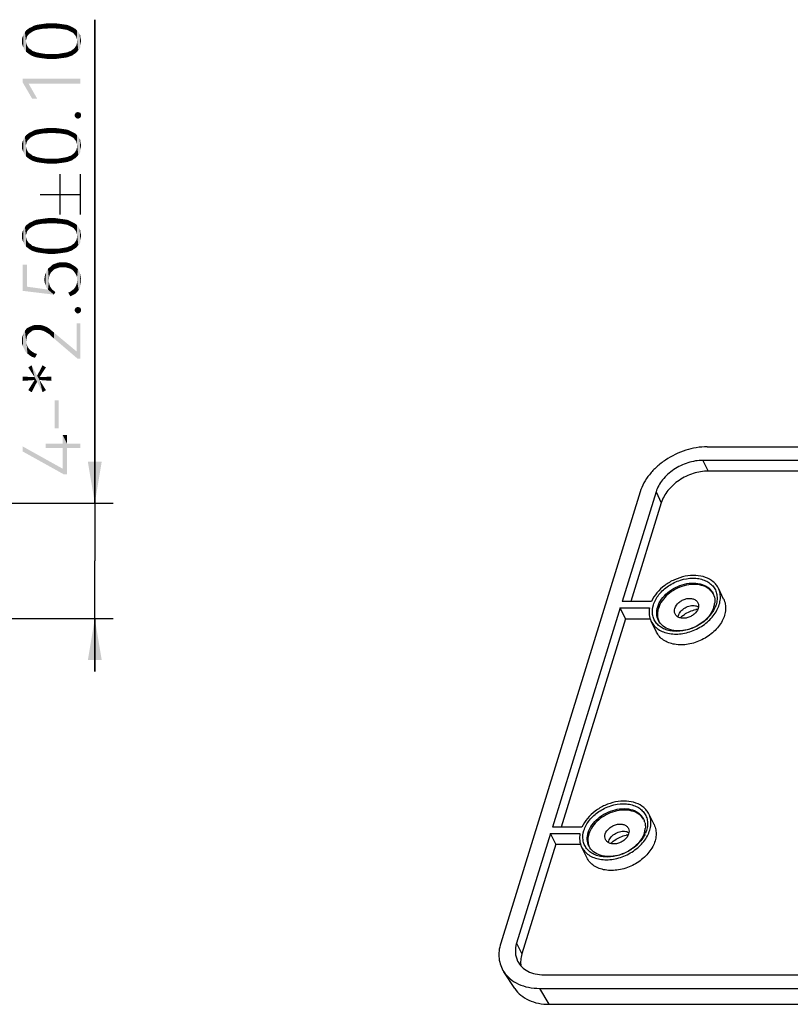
# Model space of a CAD drawing. Header units: millimetres. Extents: x 0 to 297, y 0 to 210.
# Tile 68 of 84: x 172 to 206, y 41 to 83. Entities that reach past the tile are written whole.
import ezdxf

# ---------------------------------------------------------------- set-up
doc = ezdxf.new("R2010")
doc.units = ezdxf.units.MM
doc.header["$LTSCALE"] = 16.335
doc.layers.get('0').update_dxf_attribs({"linetype": 'CONTINUOUS'})
doc.styles.get("Standard").update_dxf_attribs({"font": 'harmonyos_sans_sc_light.ttf'})
doc.dimstyles.new('DIMSTYLE_5', dxfattribs={"dimtxt": 2.5, "dimasz": 1.8, "dimexe": 0.8, "dimexo": 0, "dimtad": 1, "dimlfac": 0.5, "dimzin": 0, "dimdsep": 46, "dimtxsty": 'STANDARD', "dimblk": '_FILLED', "dimblk1": '_FILLED', "dimblk2": '_FILLED', "dimcen": 0.09, "dimclrt": 7, "dimazin": 0, "dimtol": 1, "dimtp": 0.1, "dimtm": 0.1, "dimtfac": 1, "dimtofl": 0, "dimtmove": 0, "dimatfit": 3, "dimldrblk": '_FILLED', "dimfxl": 1, "dimtolj": 1, "dimtzin": 0, "dimarcsym": 0})

# ---------------------------------------------------------------- blocks, each defined once
blk = doc.blocks.new('_FILLED')
at = {"color": 0, "linetype": 'BYBLOCK'}
blk.add_solid([(0, 0), (-1, 0.167), (-1, -0.167)], dxfattribs=at)
blk = doc.blocks.new('*D8')
at = {"color": 7, "linetype": 'CONTINUOUS'}
for p, q in [((175.494, 62.441), (175.494, 83.425)), ((175.494, 83.425), (175.494, 59.941)), ((165.655, 62.441), (176.294, 62.441)), ((175.494, 55.141), (175.494, 59.941)), ((157.5, 57.441), (176.294, 57.441)), ((175.494, 57.441), (175.494, 55.141))]:
    blk.add_line(p, q, dxfattribs=at)
at = {"color": 7, "linetype": 'CONTINUOUS', "xscale": 1.8, "yscale": 1.8, "zscale": 1.8}
for p, rotation in [((175.494, 62.441), 270), ((175.494, 57.441), 90)]:
    blk.add_blockref('_FILLED', p, dxfattribs=dict(at, rotation=rotation))

msp = doc.modelspace()

# ---------------------------------------------------------------- linework, layer by layer
at = {"color": 7, "linetype": 'CONTINUOUS'}
for p, q in [((173.994, 74.969), (173.994, 76.719)), ((174.869, 74.969), (174.869, 76.719)), ((173.119, 75.844), (174.869, 75.844)), ((202.068, 64.89), (209.114, 64.89)), ((201.886, 64.302), (202.115, 63.836)), ((208.564, 64.302), (201.886, 64.302)), ((208.42, 63.836), (202.115, 63.836)), ((199.16, 62.931), (193.108, 43.348)), ((199.851, 62.931), (198.38, 58.173)), ((199.851, 62.931), (200.079, 62.465)), ((200.079, 62.465), (198.753, 58.173)), ((202.784, 58.285), (202.555, 58.751)), ((199.651, 58.173), (198.38, 58.173)), ((198.295, 57.898), (195.354, 48.381)), ((198.524, 57.432), (198.295, 57.898)), ((198.295, 57.898), (199.566, 57.898)), ((198.524, 57.432), (195.727, 48.381)), ((198.524, 57.432), (199.594, 57.432)), ((199.866, 56.853), (199.637, 57.32)), ((199.767, 48.494), (199.538, 48.96)), ((196.634, 48.381), (195.354, 48.381)), ((195.269, 48.107), (193.799, 43.348)), ((195.498, 47.641), (195.269, 48.107)), ((195.269, 48.107), (196.549, 48.107)), ((195.498, 47.641), (194.028, 42.882)), ((195.498, 47.641), (196.577, 47.641)), ((196.85, 47.062), (196.621, 47.528)), ((193.799, 43.348), (194.028, 42.882)), ((193.725, 41.381), (193.248, 42.104)), ((194.987, 41.977), (229.988, 41.977)), ((195.214, 40.698), (194.806, 41.39)), ((194.806, 41.39), (229.806, 41.39)), ((195.214, 40.698), (230.214, 40.698))]:
    msp.add_line(p, q, dxfattribs=at)
for centre, radius, start, end in [((201.704, 58.218), 0.699, 13.4301, 26.0955), ((201.508, 58.214), 0.896, 348.3293, 354.1353), ((201.794, 56.682), 1.166, 96.3744, 101.0156), ((201.439, 58.228), 0.967, 342.7963, 348.3315), ((201.227, 58.427), 1.289, 333.3853, 336.8459), ((200.608, 57.603), 0.696, 196.5596, 203.0769), ((200.573, 57.663), 0.692, 206.1516, 207.2205), ((201.73, 56.666), 1.151, 133.1626, 135.9048), ((198.687, 48.427), 0.699, 13.4301, 26.0955), ((198.491, 48.422), 0.896, 348.3293, 354.1353), ((198.777, 46.89), 1.166, 96.3744, 101.0156), ((198.422, 48.437), 0.967, 342.7963, 348.3315), ((198.211, 48.635), 1.289, 333.3853, 336.8459), ((197.591, 47.811), 0.696, 196.5596, 203.0769), ((197.557, 47.872), 0.692, 206.1516, 207.2205), ((198.713, 46.875), 1.151, 133.1626, 135.9048)]:
    msp.add_arc(centre, radius, start, end, dxfattribs=at)
for points, knots in [([(202.068, 64.89), (201.755, 64.89), (201.114, 64.78), (200.386, 64.427), (199.88, 64.032), (199.468, 63.596), (199.244, 63.203), (199.16, 62.931)], [0, 0, 0, 0, 0.253002, 0.515778, 0.645256, 0.770278, 1, 1, 1, 1]), ([(201.886, 64.302), (201.667, 64.302), (201.218, 64.225), (200.611, 63.931), (200.123, 63.495), (199.909, 63.121), (199.851, 62.931)], [0, 0, 0, 0, 0.253196, 0.516158, 0.770102, 1, 1, 1, 1]), ([(202.115, 63.836), (201.896, 63.836), (201.447, 63.759), (200.84, 63.465), (200.351, 63.029), (200.138, 62.655), (200.079, 62.465)], [0, 0, 0, 0, 0.253197, 0.516158, 0.770101, 1, 1, 1, 1]), ([(202.555, 58.751), (202.529, 58.805), (202.464, 58.908), (202.289, 59.088), (201.991, 59.251), (201.566, 59.326), (201.104, 59.287), (200.642, 59.136), (200.097, 58.819), (199.771, 58.449), (199.651, 58.173)], [0, 0, 0, 0, 0.050737, 0.102522, 0.212103, 0.33313, 0.464919, 0.603451, 0.742957, 1, 1, 1, 1]), ([(199.738, 58.036), (199.787, 58.196), (199.967, 58.511), (200.379, 58.878), (200.891, 59.126), (201.355, 59.206), (201.708, 59.177), (201.944, 59.113), (202.15, 59.006), (202.315, 58.861), (202.433, 58.682), (202.498, 58.477), (202.507, 58.256), (202.477, 58.109), (202.455, 58.036)], [0, 0, 0, 0, 0.125742, 0.26463, 0.408457, 0.546933, 0.611694, 0.672568, 0.729644, 0.783661, 0.835992, 0.888392, 0.942637, 1, 1, 1, 1]), ([(199.922, 57.942), (199.996, 58.182), (200.248, 58.512), (200.691, 58.803), (201.08, 58.949), (201.475, 58.997), (201.843, 58.944), (202.102, 58.811), (202.253, 58.659), (202.309, 58.572), (202.332, 58.526)], [0, 0, 0, 0, 0.251187, 0.390435, 0.53009, 0.663671, 0.786384, 0.897008, 0.949075, 1, 1, 1, 1]), ([(199.637, 57.32), (199.671, 57.251), (199.76, 57.119), (199.945, 56.961), (200.172, 56.845), (200.531, 56.75), (201.035, 56.762), (201.626, 56.957), (202.141, 57.304), (202.459, 57.696), (202.603, 58.038), (202.651, 58.289), (202.639, 58.532), (202.589, 58.682), (202.555, 58.751)], [0, 0, 0, 0, 0.052363, 0.106484, 0.163704, 0.22474, 0.357496, 0.499999, 0.642504, 0.775258, 0.836296, 0.893517, 0.947636, 1, 1, 1, 1]), ([(202.329, 58.524), (202.276, 58.609), (202.124, 58.764), (201.815, 58.897), (201.452, 58.934), (201.066, 58.874), (200.69, 58.723), (200.265, 58.435), (200.024, 58.112), (199.952, 57.88)], [0, 0, 0, 0, 0.103026, 0.215165, 0.339121, 0.473103, 0.612301, 0.750556, 1, 1, 1, 1]), ([(202.784, 58.285), (202.818, 58.216), (202.867, 58.065), (202.88, 57.823), (202.832, 57.572), (202.688, 57.23), (202.37, 56.838), (201.854, 56.491), (201.264, 56.296), (200.76, 56.284), (200.401, 56.379), (200.173, 56.494), (199.989, 56.653), (199.9, 56.784), (199.866, 56.853)], [0, 0, 0, 0, 0.052364, 0.106483, 0.163704, 0.224742, 0.357496, 0.500001, 0.642504, 0.77526, 0.836296, 0.893516, 0.947637, 1, 1, 1, 1]), ([(200.666, 57.88), (200.697, 57.979), (200.801, 58.117), (200.985, 58.237), (201.147, 58.298), (201.311, 58.318), (201.463, 58.296), (201.59, 58.231), (201.648, 58.16), (201.666, 58.122)], [0, 0, 0, 0, 0.25134, 0.39067, 0.530409, 0.664069, 0.786857, 0.897548, 1, 1, 1, 1]), ([(201.666, 58.122), (201.684, 58.087), (201.704, 58.004), (201.692, 57.921), (201.679, 57.88)], [0, 0, 0, 0, 0.482644, 1, 1, 1, 1]), ([(202.384, 58.381), (202.389, 58.36), (202.405, 58.275), (202.406, 58.187), (202.4, 58.122)], [0, 0, 0, 0, 0.244915, 1, 1, 1, 1]), ([(199.566, 57.898), (199.548, 57.799), (199.539, 57.599), (199.595, 57.406), (199.637, 57.32)], [0, 0, 0, 0, 0.512289, 1, 1, 1, 1]), ([(202.38, 57.849), (202.305, 57.701), (202.092, 57.42), (201.662, 57.104), (201.16, 56.907), (200.722, 56.864), (200.396, 56.913), (200.181, 56.988), (199.997, 57.1), (199.85, 57.246), (199.747, 57.42), (199.673, 57.686), (199.696, 57.901), (199.738, 58.036)], [0, 0, 0, 0, 0.131422, 0.272994, 0.416249, 0.552089, 0.615309, 0.674806, 0.730851, 0.784279, 0.836433, 0.888918, 1, 1, 1, 1]), ([(199.953, 57.359), (199.91, 57.445), (199.861, 57.643), (199.891, 57.844), (199.922, 57.942)], [0, 0, 0, 0, 0.482563, 1, 1, 1, 1]), ([(199.952, 57.88), (199.928, 57.801), (199.899, 57.641), (199.919, 57.479), (199.941, 57.404)], [0, 0, 0, 0, 0.515785, 1, 1, 1, 1]), ([(202.362, 57.942), (202.289, 57.704), (202.039, 57.375), (201.599, 57.085), (201.213, 56.938), (200.819, 56.887), (200.452, 56.938), (200.147, 57.089), (200.005, 57.257), (199.958, 57.347)], [0, 0, 0, 0, 0.250985, 0.390118, 0.529763, 0.663493, 0.786506, 0.897462, 1, 1, 1, 1]), ([(200.679, 57.638), (200.661, 57.674), (200.641, 57.756), (200.653, 57.839), (200.666, 57.88)], [0, 0, 0, 0, 0.482644, 1, 1, 1, 1]), ([(201.679, 57.88), (201.648, 57.781), (201.544, 57.643), (201.36, 57.523), (201.198, 57.462), (201.034, 57.442), (200.882, 57.464), (200.755, 57.529), (200.697, 57.6), (200.679, 57.638)], [0, 0, 0, 0, 0.25134, 0.39067, 0.530409, 0.664069, 0.786857, 0.897548, 1, 1, 1, 1]), ([(200.819, 57.569), (200.84, 57.638), (200.921, 57.77), (201.105, 57.916), (201.328, 58), (201.488, 58.005), (201.561, 57.991)], [0, 0, 0, 0, 0.233269, 0.492072, 0.755469, 1, 1, 1, 1]), ([(200.943, 57.506), (200.985, 57.546), (201.17, 57.695), (201.396, 57.792), (201.571, 57.826)], [0, 0, 0, 0, 0.248322, 1, 1, 1, 1]), ([(201.561, 57.991), (201.573, 57.988), (201.619, 57.978), (201.663, 57.96), (201.692, 57.943)], [0, 0, 0, 0, 0.260137, 1, 1, 1, 1]), ([(202.455, 58.036), (202.452, 58.026), (202.439, 57.987), (202.425, 57.948), (202.412, 57.92)], [0, 0, 0, 0, 0.246674, 1, 1, 1, 1]), ([(199.538, 48.96), (199.512, 49.013), (199.447, 49.116), (199.273, 49.296), (198.975, 49.459), (198.55, 49.535), (198.087, 49.495), (197.625, 49.345), (197.081, 49.027), (196.755, 48.658), (196.634, 48.381)], [0, 0, 0, 0, 0.050737, 0.102522, 0.212103, 0.33313, 0.464919, 0.603451, 0.742957, 1, 1, 1, 1]), ([(196.721, 48.244), (196.771, 48.404), (196.95, 48.719), (197.362, 49.087), (197.874, 49.335), (198.338, 49.414), (198.691, 49.386), (198.928, 49.321), (199.133, 49.214), (199.298, 49.069), (199.416, 48.89), (199.481, 48.685), (199.49, 48.464), (199.461, 48.317), (199.438, 48.244)], [0, 0, 0, 0, 0.125742, 0.26463, 0.408457, 0.546933, 0.611694, 0.672568, 0.729644, 0.783661, 0.835992, 0.888392, 0.942637, 1, 1, 1, 1]), ([(196.905, 48.151), (196.979, 48.39), (197.231, 48.721), (197.674, 49.011), (198.063, 49.157), (198.459, 49.206), (198.826, 49.153), (199.085, 49.019), (199.237, 48.867), (199.292, 48.78), (199.315, 48.734)], [0, 0, 0, 0, 0.251187, 0.390435, 0.53009, 0.663671, 0.786384, 0.897008, 0.949075, 1, 1, 1, 1]), ([(196.621, 47.528), (196.655, 47.459), (196.744, 47.327), (196.928, 47.169), (197.156, 47.053), (197.514, 46.958), (198.019, 46.97), (198.609, 47.165), (199.124, 47.513), (199.442, 47.904), (199.587, 48.246), (199.635, 48.497), (199.622, 48.74), (199.572, 48.891), (199.538, 48.96)], [0, 0, 0, 0, 0.052363, 0.106484, 0.163704, 0.22474, 0.357496, 0.499999, 0.642504, 0.775258, 0.836296, 0.893517, 0.947636, 1, 1, 1, 1]), ([(199.312, 48.732), (199.259, 48.818), (199.107, 48.972), (198.798, 49.105), (198.435, 49.142), (198.049, 49.082), (197.674, 48.932), (197.248, 48.643), (197.007, 48.321), (196.935, 48.089)], [0, 0, 0, 0, 0.103026, 0.215165, 0.339121, 0.473103, 0.612301, 0.750556, 1, 1, 1, 1]), ([(199.767, 48.494), (199.801, 48.425), (199.851, 48.274), (199.863, 48.031), (199.815, 47.78), (199.671, 47.438), (199.353, 47.047), (198.838, 46.699), (198.247, 46.504), (197.743, 46.492), (197.384, 46.587), (197.157, 46.703), (196.972, 46.861), (196.883, 46.993), (196.85, 47.062)], [0, 0, 0, 0, 0.052364, 0.106483, 0.163704, 0.224742, 0.357496, 0.500001, 0.642504, 0.77526, 0.836296, 0.893516, 0.947637, 1, 1, 1, 1]), ([(197.649, 48.089), (197.68, 48.188), (197.785, 48.325), (197.969, 48.446), (198.13, 48.506), (198.294, 48.527), (198.447, 48.504), (198.573, 48.44), (198.631, 48.369), (198.65, 48.331)], [0, 0, 0, 0, 0.25134, 0.39067, 0.530409, 0.664069, 0.786857, 0.897548, 1, 1, 1, 1]), ([(198.65, 48.331), (198.667, 48.295), (198.688, 48.213), (198.675, 48.129), (198.662, 48.089)], [0, 0, 0, 0, 0.482644, 1, 1, 1, 1]), ([(199.367, 48.589), (199.372, 48.569), (199.388, 48.484), (199.39, 48.396), (199.383, 48.331)], [0, 0, 0, 0, 0.244915, 1, 1, 1, 1]), ([(196.549, 48.107), (196.531, 48.008), (196.522, 47.807), (196.578, 47.614), (196.621, 47.528)], [0, 0, 0, 0, 0.512289, 1, 1, 1, 1]), ([(199.363, 48.058), (199.288, 47.909), (199.075, 47.628), (198.645, 47.312), (198.144, 47.116), (197.705, 47.072), (197.38, 47.121), (197.164, 47.196), (196.98, 47.308), (196.833, 47.454), (196.73, 47.629), (196.656, 47.894), (196.679, 48.11), (196.721, 48.244)], [0, 0, 0, 0, 0.131422, 0.272994, 0.416249, 0.552089, 0.615309, 0.674806, 0.730851, 0.784279, 0.836433, 0.888918, 1, 1, 1, 1]), ([(196.936, 47.567), (196.894, 47.653), (196.844, 47.852), (196.875, 48.053), (196.905, 48.151)], [0, 0, 0, 0, 0.482563, 1, 1, 1, 1]), ([(196.935, 48.089), (196.911, 48.009), (196.882, 47.849), (196.902, 47.687), (196.924, 47.613)], [0, 0, 0, 0, 0.515785, 1, 1, 1, 1]), ([(199.346, 48.151), (199.272, 47.913), (199.022, 47.584), (198.583, 47.293), (198.196, 47.147), (197.802, 47.096), (197.436, 47.146), (197.13, 47.297), (196.988, 47.465), (196.942, 47.555)], [0, 0, 0, 0, 0.250985, 0.390118, 0.529763, 0.663493, 0.786506, 0.897462, 1, 1, 1, 1]), ([(197.662, 47.846), (197.645, 47.882), (197.624, 47.964), (197.637, 48.048), (197.649, 48.089)], [0, 0, 0, 0, 0.482644, 1, 1, 1, 1]), ([(198.662, 48.089), (198.632, 47.989), (198.527, 47.852), (198.343, 47.731), (198.182, 47.671), (198.017, 47.651), (197.865, 47.673), (197.739, 47.737), (197.681, 47.808), (197.662, 47.846)], [0, 0, 0, 0, 0.25134, 0.39067, 0.530409, 0.664069, 0.786857, 0.897548, 1, 1, 1, 1]), ([(197.802, 47.778), (197.823, 47.846), (197.904, 47.979), (198.088, 48.124), (198.311, 48.208), (198.471, 48.213), (198.544, 48.199)], [0, 0, 0, 0, 0.233269, 0.492072, 0.755469, 1, 1, 1, 1]), ([(197.926, 47.714), (197.969, 47.755), (198.153, 47.903), (198.379, 48.001), (198.554, 48.035)], [0, 0, 0, 0, 0.248322, 1, 1, 1, 1]), ([(198.544, 48.199), (198.556, 48.197), (198.602, 48.186), (198.646, 48.169), (198.676, 48.152)], [0, 0, 0, 0, 0.260137, 1, 1, 1, 1]), ([(199.438, 48.244), (199.435, 48.234), (199.423, 48.195), (199.408, 48.157), (199.396, 48.128)], [0, 0, 0, 0, 0.246674, 1, 1, 1, 1]), ([(193.108, 43.348), (193.074, 43.239), (193.028, 43.02), (193.026, 42.69), (193.097, 42.378), (193.191, 42.19), (193.248, 42.104)], [0, 0, 0, 0, 0.265117, 0.517013, 0.760022, 1, 1, 1, 1]), ([(193.799, 43.348), (193.759, 43.219), (193.719, 42.953), (193.784, 42.691), (193.84, 42.577)], [0, 0, 0, 0, 0.51743, 1, 1, 1, 1]), ([(194.028, 42.882), (194.001, 42.796), (193.966, 42.622), (193.973, 42.445), (193.988, 42.361)], [0, 0, 0, 0, 0.513951, 1, 1, 1, 1]), ([(193.84, 42.577), (193.885, 42.485), (194.012, 42.31), (194.283, 42.118), (194.617, 42.001), (194.861, 41.977), (194.987, 41.977)], [0, 0, 0, 0, 0.226856, 0.465051, 0.722044, 1, 1, 1, 1]), ([(193.248, 42.104), (193.322, 41.991), (193.512, 41.783), (193.883, 41.556), (194.324, 41.418), (194.642, 41.39), (194.806, 41.39)], [0, 0, 0, 0, 0.227087, 0.466713, 0.723975, 1, 1, 1, 1]), ([(193.725, 41.381), (193.795, 41.273), (193.977, 41.074), (194.331, 40.857), (194.753, 40.725), (195.057, 40.698), (195.214, 40.698)], [0, 0, 0, 0, 0.227087, 0.466713, 0.723984, 1, 1, 1, 1])]:
    msp.add_open_spline(points, degree=3, knots=knots, dxfattribs=at)
for points in [[(200.805, 57.506), (200.807, 57.528), (200.812, 57.549), (200.819, 57.569)], [(197.788, 47.715), (197.791, 47.736), (197.795, 47.757), (197.802, 47.778)]]:
    msp.add_open_spline(points, degree=3, dxfattribs=at)
for points in [[(172.515, 82.558), (172.461, 82.886), (172.515, 82.959)], [(172.588, 82.74), (172.515, 82.959), (172.588, 83.014)], [(172.515, 82.959), (172.534, 82.613), (172.515, 82.558)], [(172.552, 82.686), (172.534, 82.613), (172.515, 82.959)], [(172.588, 82.74), (172.552, 82.686), (172.515, 82.959)], [(172.625, 82.777), (172.588, 83.014), (172.661, 83.069)], [(172.588, 83.014), (172.625, 82.777), (172.588, 82.74)], [(172.661, 83.069), (172.68, 82.832), (172.625, 82.777)], [(172.734, 82.868), (172.661, 83.069), (172.753, 83.105)], [(172.734, 82.868), (172.68, 82.832), (172.661, 83.069)], [(172.753, 83.105), (172.789, 82.905), (172.734, 82.868)], [(172.789, 82.905), (172.753, 83.105), (172.844, 83.16)], [(172.844, 83.16), (172.862, 82.941), (172.789, 82.905)], [(172.953, 82.978), (172.844, 83.16), (172.953, 83.197)], [(172.953, 82.978), (172.862, 82.941), (172.844, 83.16)], [(173.045, 82.996), (172.953, 83.197), (173.063, 83.215)], [(172.953, 83.197), (173.045, 82.996), (172.953, 82.978)], [(173.063, 83.215), (173.136, 83.014), (173.045, 82.996)], [(173.136, 83.014), (173.063, 83.215), (173.191, 83.233)], [(173.191, 83.233), (173.245, 83.032), (173.136, 83.014)], [(173.245, 83.032), (173.191, 83.233), (173.318, 83.251)], [(173.318, 83.251), (173.373, 83.032), (173.245, 83.032)], [(173.373, 83.032), (173.318, 83.251), (173.464, 83.27)], [(173.464, 83.27), (173.501, 83.051), (173.373, 83.032)], [(173.629, 83.051), (173.501, 83.051), (173.464, 83.27)], [(173.629, 83.051), (173.464, 83.27), (173.629, 83.27)], [(173.629, 83.27), (173.756, 83.051), (173.629, 83.051)], [(173.756, 83.051), (173.629, 83.27), (173.775, 83.27)], [(173.775, 83.27), (173.884, 83.032), (173.756, 83.051)], [(173.884, 83.032), (173.775, 83.27), (173.921, 83.251)], [(173.921, 83.251), (173.994, 83.032), (173.884, 83.032)], [(173.994, 83.032), (173.921, 83.251), (174.048, 83.233)], [(174.048, 83.233), (174.103, 83.014), (173.994, 83.032)], [(174.103, 83.014), (174.048, 83.233), (174.176, 83.215)], [(174.176, 83.215), (174.212, 82.996), (174.103, 83.014)], [(174.304, 82.978), (174.212, 82.996), (174.176, 83.215)], [(174.304, 82.978), (174.176, 83.215), (174.304, 83.197)], [(174.304, 83.197), (174.377, 82.941), (174.304, 82.978)], [(174.377, 82.941), (174.304, 83.197), (174.395, 83.16)], [(174.395, 83.16), (174.45, 82.905), (174.377, 82.941)], [(174.45, 82.905), (174.395, 83.16), (174.504, 83.105)], [(174.504, 83.105), (174.523, 82.868), (174.45, 82.905)], [(174.577, 82.832), (174.523, 82.868), (174.504, 83.105)], [(174.577, 82.832), (174.504, 83.105), (174.577, 83.069)], [(174.577, 83.069), (174.614, 82.777), (174.577, 82.832)], [(174.65, 82.74), (174.614, 82.777), (174.577, 83.069)], [(174.65, 82.74), (174.577, 83.069), (174.669, 83.014)], [(174.669, 83.014), (174.687, 82.686), (174.65, 82.74)], [(174.705, 82.613), (174.687, 82.686), (174.669, 83.014)], [(174.723, 82.558), (174.705, 82.613), (174.669, 83.014)], [(174.723, 82.558), (174.669, 83.014), (174.723, 82.959)], [(174.723, 82.558), (174.723, 82.959), (174.778, 82.102)], [(174.778, 82.102), (174.723, 82.959), (174.778, 82.886)], [(172.351, 82.321), (172.333, 82.576), (172.351, 82.667)], [(172.333, 82.485), (172.333, 82.576), (172.351, 82.321)], [(172.333, 82.485), (172.351, 82.321), (172.333, 82.394)], [(172.388, 82.229), (172.351, 82.667), (172.388, 82.74)], [(172.351, 82.667), (172.388, 82.229), (172.351, 82.321)], [(172.388, 82.74), (172.406, 82.813), (172.424, 82.156)], [(172.388, 82.74), (172.424, 82.156), (172.388, 82.229)], [(172.461, 82.102), (172.406, 82.813), (172.461, 82.886)], [(172.461, 82.102), (172.424, 82.156), (172.406, 82.813)], [(172.461, 82.886), (172.515, 82.029), (172.461, 82.102)], [(172.515, 82.43), (172.515, 82.029), (172.461, 82.886)], [(172.515, 82.485), (172.515, 82.43), (172.461, 82.886)], [(172.515, 82.558), (172.515, 82.485), (172.461, 82.886)], [(174.723, 82.485), (174.723, 82.558), (174.778, 82.102)], [(174.723, 82.43), (174.723, 82.485), (174.778, 82.102)], [(174.778, 82.886), (174.833, 82.156), (174.778, 82.102)], [(174.833, 82.156), (174.778, 82.886), (174.833, 82.813)], [(174.833, 82.813), (174.869, 82.229), (174.833, 82.156)], [(174.869, 82.321), (174.869, 82.229), (174.833, 82.813)], [(174.869, 82.667), (174.869, 82.321), (174.833, 82.813)], [(174.869, 82.667), (174.833, 82.813), (174.869, 82.74)], [(174.869, 82.667), (174.888, 82.394), (174.869, 82.321)], [(174.888, 82.485), (174.888, 82.394), (174.869, 82.667)], [(174.888, 82.485), (174.869, 82.667), (174.888, 82.576)], [(172.515, 82.43), (172.534, 82.357), (172.588, 81.974)], [(172.515, 82.43), (172.588, 81.974), (172.515, 82.029)], [(172.534, 82.357), (172.552, 82.302), (172.588, 81.974)], [(172.588, 81.974), (172.552, 82.302), (172.588, 82.248)], [(172.588, 82.248), (172.625, 82.193), (172.661, 81.919)], [(172.588, 82.248), (172.661, 81.919), (172.588, 81.974)], [(172.661, 81.919), (172.625, 82.193), (172.68, 82.156)], [(172.68, 82.156), (172.753, 81.864), (172.661, 81.919)], [(172.68, 82.156), (172.734, 82.12), (172.753, 81.864)], [(172.753, 81.864), (172.734, 82.12), (172.789, 82.065)], [(172.789, 82.065), (172.844, 81.828), (172.753, 81.864)], [(172.844, 81.828), (172.789, 82.065), (172.862, 82.047)], [(172.862, 82.047), (172.953, 81.791), (172.844, 81.828)], [(172.953, 81.791), (172.862, 82.047), (172.953, 82.01)], [(174.304, 82.01), (174.377, 82.047), (174.395, 81.828)], [(174.395, 81.828), (174.377, 82.047), (174.45, 82.065)], [(174.45, 82.065), (174.504, 81.864), (174.395, 81.828)], [(174.504, 81.864), (174.45, 82.065), (174.523, 82.12)], [(174.523, 82.12), (174.577, 81.919), (174.504, 81.864)], [(174.577, 81.919), (174.523, 82.12), (174.577, 82.156)], [(174.577, 82.156), (174.614, 82.193), (174.669, 81.974)], [(174.577, 82.156), (174.669, 81.974), (174.577, 81.919)], [(174.614, 82.193), (174.65, 82.248), (174.669, 81.974)], [(174.669, 81.974), (174.65, 82.248), (174.687, 82.302)], [(174.687, 82.302), (174.723, 82.029), (174.669, 81.974)], [(174.687, 82.302), (174.705, 82.357), (174.723, 82.029)], [(174.723, 82.029), (174.705, 82.357), (174.723, 82.43)], [(174.723, 82.43), (174.778, 82.102), (174.723, 82.029)], [(172.953, 82.01), (173.045, 81.992), (173.063, 81.773)], [(172.953, 82.01), (173.063, 81.773), (172.953, 81.791)], [(173.063, 81.773), (173.045, 81.992), (173.136, 81.974)], [(173.136, 81.974), (173.191, 81.755), (173.063, 81.773)], [(173.191, 81.755), (173.136, 81.974), (173.245, 81.956)], [(173.245, 81.956), (173.337, 81.737), (173.191, 81.755)], [(173.337, 81.737), (173.245, 81.956), (173.373, 81.937)], [(173.373, 81.937), (173.464, 81.718), (173.337, 81.737)], [(173.464, 81.718), (173.373, 81.937), (173.501, 81.937)], [(173.501, 81.937), (173.629, 81.718), (173.464, 81.718)], [(173.629, 81.718), (173.501, 81.937), (173.629, 81.937)], [(173.629, 81.937), (173.756, 81.937), (173.775, 81.718)], [(173.629, 81.937), (173.775, 81.718), (173.629, 81.718)], [(173.775, 81.718), (173.756, 81.937), (173.884, 81.937)], [(173.884, 81.937), (173.921, 81.737), (173.775, 81.718)], [(173.921, 81.737), (173.884, 81.937), (173.994, 81.956)], [(173.994, 81.956), (174.048, 81.755), (173.921, 81.737)], [(174.048, 81.755), (173.994, 81.956), (174.103, 81.974)], [(174.103, 81.974), (174.176, 81.773), (174.048, 81.755)], [(174.176, 81.773), (174.103, 81.974), (174.212, 81.992)], [(174.212, 81.992), (174.304, 81.791), (174.176, 81.773)], [(174.304, 81.791), (174.212, 81.992), (174.304, 82.01)], [(174.304, 82.01), (174.395, 81.828), (174.304, 81.791)], [(172.369, 80.861), (172.625, 80.642), (172.771, 80.003)], [(172.369, 80.861), (172.771, 80.003), (172.369, 80.697)], [(174.869, 80.642), (172.625, 80.642), (172.369, 80.861)], [(174.869, 80.642), (172.369, 80.861), (174.869, 80.861)], [(172.771, 80.003), (172.625, 80.642), (172.99, 80.003)], [(174.632, 79.218), (174.614, 79.273), (174.632, 79.328)], [(174.669, 79.182), (174.632, 79.328), (174.669, 79.383)], [(174.632, 79.328), (174.669, 79.182), (174.632, 79.218)], [(174.705, 79.145), (174.669, 79.383), (174.705, 79.401)], [(174.669, 79.383), (174.705, 79.145), (174.669, 79.182)], [(174.76, 79.127), (174.705, 79.401), (174.76, 79.419)], [(174.705, 79.401), (174.76, 79.127), (174.705, 79.145)], [(174.76, 79.419), (174.815, 79.145), (174.76, 79.127)], [(174.815, 79.145), (174.76, 79.419), (174.815, 79.401)], [(174.815, 79.401), (174.869, 79.182), (174.815, 79.145)], [(174.869, 79.182), (174.815, 79.401), (174.869, 79.383)], [(174.869, 79.383), (174.888, 79.218), (174.869, 79.182)], [(174.888, 79.273), (174.888, 79.218), (174.869, 79.383)], [(174.888, 79.273), (174.869, 79.383), (174.888, 79.328)], [(172.953, 78.434), (172.844, 78.616), (172.953, 78.653)], [(173.045, 78.452), (172.953, 78.653), (173.063, 78.671)], [(172.953, 78.653), (173.045, 78.452), (172.953, 78.434)], [(173.063, 78.671), (173.136, 78.47), (173.045, 78.452)], [(173.136, 78.47), (173.063, 78.671), (173.191, 78.689)], [(173.191, 78.689), (173.245, 78.489), (173.136, 78.47)], [(173.245, 78.489), (173.191, 78.689), (173.318, 78.708)], [(173.318, 78.708), (173.373, 78.489), (173.245, 78.489)], [(173.373, 78.489), (173.318, 78.708), (173.464, 78.726)], [(173.464, 78.726), (173.501, 78.507), (173.373, 78.489)], [(173.629, 78.507), (173.501, 78.507), (173.464, 78.726)], [(173.629, 78.507), (173.464, 78.726), (173.629, 78.726)], [(173.629, 78.726), (173.756, 78.507), (173.629, 78.507)], [(173.756, 78.507), (173.629, 78.726), (173.775, 78.726)], [(173.775, 78.726), (173.884, 78.489), (173.756, 78.507)], [(173.884, 78.489), (173.775, 78.726), (173.921, 78.708)], [(173.921, 78.708), (173.994, 78.489), (173.884, 78.489)], [(173.994, 78.489), (173.921, 78.708), (174.048, 78.689)], [(174.048, 78.689), (174.103, 78.47), (173.994, 78.489)], [(174.103, 78.47), (174.048, 78.689), (174.176, 78.671)], [(174.176, 78.671), (174.212, 78.452), (174.103, 78.47)], [(174.304, 78.434), (174.212, 78.452), (174.176, 78.671)], [(174.304, 78.434), (174.176, 78.671), (174.304, 78.653)], [(174.304, 78.653), (174.377, 78.397), (174.304, 78.434)], [(174.377, 78.397), (174.304, 78.653), (174.395, 78.616)], [(172.388, 77.686), (172.351, 78.124), (172.388, 78.197)], [(172.388, 78.197), (172.406, 78.27), (172.424, 77.613)], [(172.388, 78.197), (172.424, 77.613), (172.388, 77.686)], [(172.461, 77.558), (172.406, 78.27), (172.461, 78.343)], [(172.461, 77.558), (172.424, 77.613), (172.406, 78.27)], [(172.515, 78.014), (172.461, 78.343), (172.515, 78.416)], [(172.461, 78.343), (172.515, 77.485), (172.461, 77.558)], [(172.515, 77.886), (172.515, 77.485), (172.461, 78.343)], [(172.515, 77.941), (172.515, 77.886), (172.461, 78.343)], [(172.515, 78.014), (172.515, 77.941), (172.461, 78.343)], [(172.588, 78.197), (172.515, 78.416), (172.588, 78.47)], [(172.515, 78.416), (172.534, 78.069), (172.515, 78.014)], [(172.552, 78.142), (172.534, 78.069), (172.515, 78.416)], [(172.588, 78.197), (172.552, 78.142), (172.515, 78.416)], [(172.625, 78.233), (172.588, 78.47), (172.661, 78.525)], [(172.588, 78.47), (172.625, 78.233), (172.588, 78.197)], [(172.661, 78.525), (172.68, 78.288), (172.625, 78.233)], [(172.734, 78.324), (172.661, 78.525), (172.753, 78.562)], [(172.734, 78.324), (172.68, 78.288), (172.661, 78.525)], [(172.753, 78.562), (172.789, 78.361), (172.734, 78.324)], [(172.789, 78.361), (172.753, 78.562), (172.844, 78.616)], [(172.844, 78.616), (172.862, 78.397), (172.789, 78.361)], [(172.953, 78.434), (172.862, 78.397), (172.844, 78.616)], [(174.395, 78.616), (174.45, 78.361), (174.377, 78.397)], [(174.45, 78.361), (174.395, 78.616), (174.504, 78.562)], [(174.504, 78.562), (174.523, 78.324), (174.45, 78.361)], [(174.577, 78.288), (174.523, 78.324), (174.504, 78.562)], [(174.577, 78.288), (174.504, 78.562), (174.577, 78.525)], [(174.577, 78.525), (174.614, 78.233), (174.577, 78.288)], [(174.65, 78.197), (174.614, 78.233), (174.577, 78.525)], [(174.65, 78.197), (174.577, 78.525), (174.669, 78.47)], [(174.669, 78.47), (174.687, 78.142), (174.65, 78.197)], [(174.705, 78.069), (174.687, 78.142), (174.669, 78.47)], [(174.723, 78.014), (174.705, 78.069), (174.669, 78.47)], [(174.723, 78.014), (174.669, 78.47), (174.723, 78.416)], [(174.723, 78.014), (174.723, 78.416), (174.778, 77.558)], [(174.778, 77.558), (174.723, 78.416), (174.778, 78.343)], [(174.778, 78.343), (174.833, 77.613), (174.778, 77.558)], [(174.833, 77.613), (174.778, 78.343), (174.833, 78.27)], [(174.833, 78.27), (174.869, 77.686), (174.833, 77.613)], [(174.869, 77.777), (174.869, 77.686), (174.833, 78.27)], [(174.869, 78.124), (174.869, 77.777), (174.833, 78.27)], [(174.869, 78.124), (174.833, 78.27), (174.869, 78.197)], [(172.351, 77.777), (172.333, 78.032), (172.351, 78.124)], [(172.333, 77.941), (172.333, 78.032), (172.351, 77.777)], [(172.333, 77.941), (172.351, 77.777), (172.333, 77.85)], [(172.351, 78.124), (172.388, 77.686), (172.351, 77.777)], [(172.515, 77.886), (172.534, 77.813), (172.588, 77.43)], [(172.515, 77.886), (172.588, 77.43), (172.515, 77.485)], [(172.534, 77.813), (172.552, 77.759), (172.588, 77.43)], [(174.687, 77.759), (174.705, 77.813), (174.723, 77.485)], [(174.723, 77.485), (174.705, 77.813), (174.723, 77.886)], [(174.723, 77.941), (174.723, 78.014), (174.778, 77.558)], [(174.723, 77.886), (174.723, 77.941), (174.778, 77.558)], [(174.723, 77.886), (174.778, 77.558), (174.723, 77.485)], [(174.869, 78.124), (174.888, 77.85), (174.869, 77.777)], [(174.888, 77.941), (174.888, 77.85), (174.869, 78.124)], [(174.888, 77.941), (174.869, 78.124), (174.888, 78.032)], [(172.588, 77.43), (172.552, 77.759), (172.588, 77.704)], [(172.588, 77.704), (172.625, 77.649), (172.661, 77.375)], [(172.588, 77.704), (172.661, 77.375), (172.588, 77.43)], [(172.661, 77.375), (172.625, 77.649), (172.68, 77.613)], [(172.68, 77.613), (172.753, 77.321), (172.661, 77.375)], [(172.68, 77.613), (172.734, 77.576), (172.753, 77.321)], [(172.753, 77.321), (172.734, 77.576), (172.789, 77.521)], [(172.789, 77.521), (172.844, 77.284), (172.753, 77.321)], [(172.844, 77.284), (172.789, 77.521), (172.862, 77.503)], [(172.862, 77.503), (172.953, 77.248), (172.844, 77.284)], [(172.953, 77.248), (172.862, 77.503), (172.953, 77.467)], [(172.953, 77.467), (173.045, 77.448), (173.063, 77.229)], [(172.953, 77.467), (173.063, 77.229), (172.953, 77.248)], [(173.063, 77.229), (173.045, 77.448), (173.136, 77.43)], [(173.136, 77.43), (173.191, 77.211), (173.063, 77.229)], [(173.191, 77.211), (173.136, 77.43), (173.245, 77.412)], [(173.245, 77.412), (173.337, 77.193), (173.191, 77.211)], [(173.337, 77.193), (173.245, 77.412), (173.373, 77.394)], [(173.373, 77.394), (173.464, 77.175), (173.337, 77.193)], [(173.464, 77.175), (173.373, 77.394), (173.501, 77.394)], [(173.501, 77.394), (173.629, 77.175), (173.464, 77.175)], [(173.629, 77.175), (173.501, 77.394), (173.629, 77.394)], [(173.629, 77.394), (173.756, 77.394), (173.775, 77.175)], [(173.629, 77.394), (173.775, 77.175), (173.629, 77.175)], [(173.775, 77.175), (173.756, 77.394), (173.884, 77.394)], [(173.884, 77.394), (173.921, 77.193), (173.775, 77.175)], [(173.921, 77.193), (173.884, 77.394), (173.994, 77.412)], [(173.994, 77.412), (174.048, 77.211), (173.921, 77.193)], [(174.048, 77.211), (173.994, 77.412), (174.103, 77.43)], [(174.103, 77.43), (174.176, 77.229), (174.048, 77.211)], [(174.176, 77.229), (174.103, 77.43), (174.212, 77.448)], [(174.212, 77.448), (174.304, 77.248), (174.176, 77.229)], [(174.304, 77.248), (174.212, 77.448), (174.304, 77.467)], [(174.304, 77.467), (174.377, 77.503), (174.395, 77.284)], [(174.304, 77.467), (174.395, 77.284), (174.304, 77.248)], [(174.395, 77.284), (174.377, 77.503), (174.45, 77.521)], [(174.45, 77.521), (174.504, 77.321), (174.395, 77.284)], [(174.504, 77.321), (174.45, 77.521), (174.523, 77.576)], [(174.523, 77.576), (174.577, 77.375), (174.504, 77.321)], [(174.577, 77.375), (174.523, 77.576), (174.577, 77.613)], [(174.577, 77.613), (174.614, 77.649), (174.669, 77.43)], [(174.577, 77.613), (174.669, 77.43), (174.577, 77.375)], [(174.614, 77.649), (174.65, 77.704), (174.669, 77.43)], [(174.669, 77.43), (174.65, 77.704), (174.687, 77.759)], [(174.687, 77.759), (174.723, 77.485), (174.669, 77.43)], [(173.136, 74.558), (173.063, 74.759), (173.191, 74.777)], [(173.191, 74.777), (173.245, 74.576), (173.136, 74.558)], [(173.245, 74.576), (173.191, 74.777), (173.318, 74.795)], [(173.318, 74.795), (173.373, 74.576), (173.245, 74.576)], [(173.373, 74.576), (173.318, 74.795), (173.464, 74.814)], [(173.464, 74.814), (173.501, 74.595), (173.373, 74.576)], [(173.629, 74.595), (173.501, 74.595), (173.464, 74.814)], [(173.629, 74.595), (173.464, 74.814), (173.629, 74.814)], [(173.629, 74.814), (173.756, 74.595), (173.629, 74.595)], [(173.756, 74.595), (173.629, 74.814), (173.775, 74.814)], [(173.775, 74.814), (173.884, 74.576), (173.756, 74.595)], [(173.884, 74.576), (173.775, 74.814), (173.921, 74.795)], [(173.921, 74.795), (173.994, 74.576), (173.884, 74.576)], [(173.994, 74.576), (173.921, 74.795), (174.048, 74.777)], [(174.048, 74.777), (174.103, 74.558), (173.994, 74.576)], [(174.103, 74.558), (174.048, 74.777), (174.176, 74.759)], [(172.388, 74.284), (172.406, 74.357), (172.424, 73.701)], [(172.461, 73.646), (172.406, 74.357), (172.461, 74.43)], [(172.461, 73.646), (172.424, 73.701), (172.406, 74.357)], [(172.515, 74.102), (172.461, 74.43), (172.515, 74.503)], [(172.461, 74.43), (172.515, 73.573), (172.461, 73.646)], [(172.515, 73.974), (172.515, 73.573), (172.461, 74.43)], [(172.515, 74.029), (172.515, 73.974), (172.461, 74.43)], [(172.515, 74.102), (172.515, 74.029), (172.461, 74.43)], [(172.588, 74.284), (172.515, 74.503), (172.588, 74.558)], [(172.515, 74.503), (172.534, 74.157), (172.515, 74.102)], [(172.552, 74.23), (172.534, 74.157), (172.515, 74.503)], [(172.588, 74.284), (172.552, 74.23), (172.515, 74.503)], [(172.625, 74.321), (172.588, 74.558), (172.661, 74.613)], [(172.588, 74.558), (172.625, 74.321), (172.588, 74.284)], [(172.661, 74.613), (172.68, 74.376), (172.625, 74.321)], [(172.734, 74.412), (172.661, 74.613), (172.753, 74.649)], [(172.734, 74.412), (172.68, 74.376), (172.661, 74.613)], [(172.753, 74.649), (172.789, 74.449), (172.734, 74.412)], [(172.789, 74.449), (172.753, 74.649), (172.844, 74.704)], [(172.844, 74.704), (172.862, 74.485), (172.789, 74.449)], [(172.953, 74.522), (172.844, 74.704), (172.953, 74.741)], [(172.953, 74.522), (172.862, 74.485), (172.844, 74.704)], [(173.045, 74.54), (172.953, 74.741), (173.063, 74.759)], [(172.953, 74.741), (173.045, 74.54), (172.953, 74.522)], [(173.063, 74.759), (173.136, 74.558), (173.045, 74.54)], [(174.176, 74.759), (174.212, 74.54), (174.103, 74.558)], [(174.304, 74.522), (174.212, 74.54), (174.176, 74.759)], [(174.304, 74.522), (174.176, 74.759), (174.304, 74.741)], [(174.304, 74.741), (174.377, 74.485), (174.304, 74.522)], [(174.377, 74.485), (174.304, 74.741), (174.395, 74.704)], [(174.395, 74.704), (174.45, 74.449), (174.377, 74.485)], [(174.45, 74.449), (174.395, 74.704), (174.504, 74.649)], [(174.504, 74.649), (174.523, 74.412), (174.45, 74.449)], [(174.577, 74.376), (174.523, 74.412), (174.504, 74.649)], [(174.577, 74.376), (174.504, 74.649), (174.577, 74.613)], [(174.577, 74.613), (174.614, 74.321), (174.577, 74.376)], [(174.65, 74.284), (174.614, 74.321), (174.577, 74.613)], [(174.65, 74.284), (174.577, 74.613), (174.669, 74.558)], [(174.669, 74.558), (174.687, 74.23), (174.65, 74.284)], [(174.705, 74.157), (174.687, 74.23), (174.669, 74.558)], [(174.723, 74.102), (174.705, 74.157), (174.669, 74.558)], [(174.723, 74.102), (174.669, 74.558), (174.723, 74.503)], [(174.723, 74.102), (174.723, 74.503), (174.778, 73.646)], [(174.778, 73.646), (174.723, 74.503), (174.778, 74.43)], [(174.778, 74.43), (174.833, 73.701), (174.778, 73.646)], [(174.833, 73.701), (174.778, 74.43), (174.833, 74.357)], [(174.833, 74.357), (174.869, 73.774), (174.833, 73.701)], [(174.869, 73.865), (174.869, 73.774), (174.833, 74.357)], [(174.869, 74.211), (174.869, 73.865), (174.833, 74.357)], [(174.869, 74.211), (174.833, 74.357), (174.869, 74.284)], [(172.351, 73.865), (172.333, 74.12), (172.351, 74.211)], [(172.333, 74.029), (172.333, 74.12), (172.351, 73.865)], [(172.333, 74.029), (172.351, 73.865), (172.333, 73.938)], [(172.388, 73.774), (172.351, 74.211), (172.388, 74.284)], [(172.351, 74.211), (172.388, 73.774), (172.351, 73.865)], [(172.388, 74.284), (172.424, 73.701), (172.388, 73.774)], [(172.515, 73.974), (172.534, 73.901), (172.588, 73.518)], [(172.515, 73.974), (172.588, 73.518), (172.515, 73.573)], [(174.723, 73.573), (174.705, 73.901), (174.723, 73.974)], [(174.723, 74.029), (174.723, 74.102), (174.778, 73.646)], [(174.723, 73.974), (174.723, 74.029), (174.778, 73.646)], [(174.723, 73.974), (174.778, 73.646), (174.723, 73.573)], [(174.869, 74.211), (174.888, 73.938), (174.869, 73.865)], [(174.888, 74.029), (174.888, 73.938), (174.869, 74.211)], [(174.888, 74.029), (174.869, 74.211), (174.888, 74.12)], [(172.534, 73.901), (172.552, 73.847), (172.588, 73.518)], [(172.588, 73.518), (172.552, 73.847), (172.588, 73.792)], [(172.588, 73.792), (172.625, 73.737), (172.661, 73.463)], [(172.588, 73.792), (172.661, 73.463), (172.588, 73.518)], [(172.661, 73.463), (172.625, 73.737), (172.68, 73.701)], [(172.68, 73.701), (172.753, 73.409), (172.661, 73.463)], [(172.68, 73.701), (172.734, 73.664), (172.753, 73.409)], [(172.753, 73.409), (172.734, 73.664), (172.789, 73.609)], [(172.789, 73.609), (172.844, 73.372), (172.753, 73.409)], [(172.844, 73.372), (172.789, 73.609), (172.862, 73.591)], [(172.862, 73.591), (172.953, 73.336), (172.844, 73.372)], [(172.953, 73.336), (172.862, 73.591), (172.953, 73.555)], [(172.953, 73.555), (173.045, 73.536), (173.063, 73.317)], [(172.953, 73.555), (173.063, 73.317), (172.953, 73.336)], [(173.063, 73.317), (173.045, 73.536), (173.136, 73.518)], [(173.136, 73.518), (173.191, 73.299), (173.063, 73.317)], [(173.191, 73.299), (173.136, 73.518), (173.245, 73.5)], [(173.245, 73.5), (173.337, 73.281), (173.191, 73.299)], [(173.337, 73.281), (173.245, 73.5), (173.373, 73.482)], [(173.921, 73.281), (173.884, 73.482), (173.994, 73.5)], [(173.994, 73.5), (174.048, 73.299), (173.921, 73.281)], [(174.048, 73.299), (173.994, 73.5), (174.103, 73.518)], [(174.103, 73.518), (174.176, 73.317), (174.048, 73.299)], [(174.176, 73.317), (174.103, 73.518), (174.212, 73.536)], [(174.212, 73.536), (174.304, 73.336), (174.176, 73.317)], [(174.304, 73.336), (174.212, 73.536), (174.304, 73.555)], [(174.304, 73.555), (174.377, 73.591), (174.395, 73.372)], [(174.304, 73.555), (174.395, 73.372), (174.304, 73.336)], [(174.395, 73.372), (174.377, 73.591), (174.45, 73.609)], [(174.45, 73.609), (174.504, 73.409), (174.395, 73.372)], [(174.504, 73.409), (174.45, 73.609), (174.523, 73.664)], [(174.523, 73.664), (174.577, 73.463), (174.504, 73.409)], [(174.577, 73.463), (174.523, 73.664), (174.577, 73.701)], [(174.577, 73.701), (174.614, 73.737), (174.669, 73.518)], [(174.577, 73.701), (174.669, 73.518), (174.577, 73.463)], [(174.614, 73.737), (174.65, 73.792), (174.669, 73.518)], [(174.669, 73.518), (174.65, 73.792), (174.687, 73.847)], [(174.687, 73.847), (174.723, 73.573), (174.669, 73.518)], [(174.687, 73.847), (174.705, 73.901), (174.723, 73.573)], [(173.373, 73.482), (173.464, 73.263), (173.337, 73.281)], [(173.464, 73.263), (173.373, 73.482), (173.501, 73.482)], [(173.501, 73.482), (173.629, 73.263), (173.464, 73.263)], [(173.629, 73.263), (173.501, 73.482), (173.629, 73.482)], [(173.629, 73.482), (173.756, 73.482), (173.775, 73.263)], [(173.629, 73.482), (173.775, 73.263), (173.629, 73.263)], [(173.775, 73.263), (173.756, 73.482), (173.884, 73.482)], [(173.884, 73.482), (173.921, 73.281), (173.775, 73.263)], [(172.552, 71.839), (172.369, 72.788), (172.552, 72.788)], [(172.369, 71.657), (172.369, 72.788), (172.552, 71.839)], [(173.537, 72.35), (173.464, 72.624), (173.537, 72.679)], [(173.592, 72.46), (173.537, 72.679), (173.61, 72.752)], [(173.537, 72.679), (173.592, 72.46), (173.537, 72.35)], [(173.61, 72.752), (173.665, 72.533), (173.592, 72.46)], [(173.665, 72.533), (173.61, 72.752), (173.683, 72.806)], [(173.683, 72.806), (173.756, 72.606), (173.665, 72.533)], [(173.756, 72.606), (173.683, 72.806), (173.793, 72.843)], [(173.793, 72.843), (173.866, 72.642), (173.756, 72.606)], [(173.866, 72.642), (173.793, 72.843), (173.884, 72.879)], [(173.884, 72.879), (173.975, 72.679), (173.866, 72.642)], [(173.975, 72.679), (173.884, 72.879), (173.994, 72.898)], [(173.994, 72.898), (174.103, 72.679), (173.975, 72.679)], [(174.103, 72.679), (173.994, 72.898), (174.103, 72.898)], [(174.103, 72.898), (174.212, 72.898), (174.231, 72.679)], [(174.103, 72.898), (174.231, 72.679), (174.103, 72.679)], [(174.231, 72.679), (174.212, 72.898), (174.322, 72.879)], [(174.322, 72.879), (174.358, 72.642), (174.231, 72.679)], [(174.358, 72.642), (174.322, 72.879), (174.431, 72.843)], [(174.431, 72.843), (174.468, 72.606), (174.358, 72.642)], [(174.468, 72.606), (174.431, 72.843), (174.523, 72.788)], [(174.523, 72.788), (174.559, 72.533), (174.468, 72.606)], [(174.559, 72.533), (174.523, 72.788), (174.614, 72.733)], [(174.614, 72.733), (174.632, 72.441), (174.559, 72.533)], [(174.687, 72.35), (174.632, 72.441), (174.614, 72.733)], [(174.687, 72.35), (174.614, 72.733), (174.687, 72.679)], [(174.687, 72.679), (174.723, 72.241), (174.687, 72.35)], [(174.723, 72.241), (174.687, 72.679), (174.76, 72.606)], [(173.318, 72.022), (173.3, 72.149), (173.318, 72.259)], [(173.318, 72.259), (173.337, 72.35), (173.355, 71.912)], [(173.318, 72.259), (173.355, 71.912), (173.318, 72.022)], [(173.355, 71.912), (173.337, 72.35), (173.373, 72.441)], [(173.373, 72.441), (173.391, 71.803), (173.355, 71.912)], [(173.391, 71.803), (173.373, 72.441), (173.41, 72.533)], [(173.41, 72.533), (173.464, 71.711), (173.391, 71.803)], [(173.464, 71.711), (173.41, 72.533), (173.464, 72.624)], [(173.501, 72.131), (173.501, 72.04), (173.464, 72.624)], [(173.501, 72.241), (173.501, 72.131), (173.464, 72.624)], [(173.537, 72.35), (173.501, 72.241), (173.464, 72.624)], [(173.464, 71.711), (173.464, 72.624), (173.501, 72.04)], [(174.723, 72.241), (174.76, 72.606), (174.796, 71.693)], [(174.723, 72.113), (174.723, 72.241), (174.796, 71.693)], [(174.796, 71.693), (174.76, 72.606), (174.815, 72.514)], [(174.815, 72.514), (174.851, 71.784), (174.796, 71.693)], [(174.851, 71.784), (174.815, 72.514), (174.851, 72.423)], [(174.851, 72.423), (174.869, 71.894), (174.851, 71.784)], [(174.869, 71.894), (174.851, 72.423), (174.869, 72.332)], [(174.869, 72.332), (174.888, 72.003), (174.869, 71.894)], [(174.888, 72.113), (174.888, 72.003), (174.869, 72.332)], [(174.888, 72.113), (174.869, 72.332), (174.888, 72.222)], [(172.552, 71.839), (173.72, 71.493), (172.369, 71.657)], [(172.552, 71.839), (173.464, 71.711), (173.72, 71.493)], [(173.464, 71.711), (173.501, 72.04), (173.537, 71.894)], [(173.464, 71.711), (173.537, 71.894), (173.556, 71.839)], [(173.464, 71.711), (173.556, 71.839), (173.72, 71.493)], [(173.501, 72.04), (173.519, 71.967), (173.537, 71.894)], [(173.556, 71.839), (173.61, 71.766), (173.72, 71.493)], [(174.577, 71.73), (174.632, 71.803), (174.65, 71.529)], [(174.65, 71.529), (174.632, 71.803), (174.669, 71.857)], [(174.669, 71.857), (174.723, 71.602), (174.65, 71.529)], [(174.669, 71.857), (174.705, 71.949), (174.723, 71.602)], [(174.723, 71.602), (174.705, 71.949), (174.723, 72.022)], [(174.723, 72.022), (174.723, 72.113), (174.796, 71.693)], [(174.723, 72.022), (174.796, 71.693), (174.723, 71.602)], [(173.61, 71.766), (173.647, 71.711), (173.72, 71.493)], [(173.72, 71.493), (173.647, 71.711), (173.72, 71.657)], [(173.72, 71.657), (173.775, 71.602), (173.72, 71.493)], [(174.431, 71.42), (174.34, 71.584), (174.431, 71.62)], [(174.431, 71.62), (174.504, 71.675), (174.541, 71.474)], [(174.431, 71.62), (174.541, 71.474), (174.431, 71.42)], [(174.541, 71.474), (174.504, 71.675), (174.577, 71.73)], [(174.577, 71.73), (174.65, 71.529), (174.541, 71.474)], [(174.669, 70.726), (174.632, 70.872), (174.669, 70.927)], [(174.705, 70.69), (174.669, 70.927), (174.705, 70.945)], [(174.669, 70.927), (174.705, 70.69), (174.669, 70.726)], [(174.76, 70.671), (174.705, 70.945), (174.76, 70.963)], [(174.705, 70.945), (174.76, 70.671), (174.705, 70.69)], [(174.76, 70.963), (174.815, 70.69), (174.76, 70.671)], [(174.815, 70.69), (174.76, 70.963), (174.815, 70.945)], [(174.815, 70.945), (174.869, 70.726), (174.815, 70.69)], [(174.869, 70.726), (174.815, 70.945), (174.869, 70.927)], [(174.869, 70.927), (174.888, 70.763), (174.869, 70.726)], [(174.888, 70.817), (174.888, 70.763), (174.869, 70.927)], [(174.888, 70.817), (174.869, 70.927), (174.888, 70.872)], [(174.632, 70.763), (174.614, 70.817), (174.632, 70.872)], [(174.632, 70.872), (174.669, 70.726), (174.632, 70.763)], [(172.588, 69.759), (172.57, 70.051), (172.643, 70.087)], [(172.643, 70.087), (172.661, 69.832), (172.588, 69.759)], [(172.734, 69.887), (172.643, 70.087), (172.734, 70.124)], [(172.734, 69.887), (172.661, 69.832), (172.643, 70.087)], [(172.807, 69.941), (172.734, 70.124), (172.807, 70.16)], [(172.734, 70.124), (172.807, 69.941), (172.734, 69.887)], [(172.807, 70.16), (172.899, 70.179), (172.917, 69.96)], [(172.807, 70.16), (172.917, 69.96), (172.807, 69.941)], [(173.008, 69.96), (172.917, 69.96), (172.899, 70.179)], [(173.008, 69.96), (172.899, 70.179), (173.008, 70.179)], [(173.008, 70.179), (173.099, 69.96), (173.008, 69.96)], [(173.099, 69.96), (173.008, 70.179), (173.118, 70.179)], [(173.118, 70.179), (173.191, 69.941), (173.099, 69.96)], [(173.191, 69.941), (173.118, 70.179), (173.209, 70.16)], [(173.209, 70.16), (173.264, 69.923), (173.191, 69.941)], [(173.264, 69.923), (173.209, 70.16), (173.318, 70.124)], [(173.318, 70.124), (173.337, 69.887), (173.264, 69.923)], [(173.337, 69.887), (173.318, 70.124), (173.41, 70.087)], [(173.41, 70.087), (173.428, 69.832), (173.337, 69.887)], [(173.428, 69.832), (173.41, 70.087), (173.501, 70.033)], [(174.705, 69.029), (174.705, 70.252), (174.742, 68.719)], [(174.869, 68.719), (174.742, 68.719), (174.705, 70.252)], [(174.869, 68.719), (174.705, 70.252), (174.869, 70.252)], [(172.333, 69.595), (172.351, 69.686), (172.369, 69.248)], [(172.369, 69.248), (172.351, 69.686), (172.388, 69.777)], [(172.388, 69.777), (172.424, 69.138), (172.369, 69.248)], [(172.388, 69.777), (172.406, 69.85), (172.424, 69.138)], [(172.424, 69.138), (172.406, 69.85), (172.461, 69.923)], [(172.461, 69.923), (172.479, 69.029), (172.424, 69.138)], [(172.515, 69.485), (172.461, 69.923), (172.515, 69.996)], [(172.515, 69.485), (172.479, 69.029), (172.461, 69.923)], [(172.552, 69.686), (172.515, 69.996), (172.57, 70.051)], [(172.515, 69.996), (172.534, 69.595), (172.515, 69.485)], [(172.552, 69.686), (172.534, 69.595), (172.515, 69.996)], [(172.57, 70.051), (172.588, 69.759), (172.552, 69.686)], [(173.501, 70.033), (173.519, 69.777), (173.428, 69.832)], [(173.61, 69.686), (173.519, 69.777), (173.501, 70.033)], [(173.61, 69.686), (173.501, 70.033), (173.61, 69.941)], [(173.61, 69.941), (173.72, 69.595), (173.61, 69.686)], [(173.72, 69.595), (173.61, 69.941), (173.72, 69.85)], [(173.72, 69.85), (173.848, 69.741), (174.742, 68.719)], [(173.72, 69.85), (174.742, 68.719), (173.72, 69.595)], [(173.848, 69.741), (174.705, 69.029), (174.742, 68.719)], [(172.333, 69.503), (172.333, 69.595), (172.369, 69.248)], [(172.333, 69.503), (172.369, 69.248), (172.333, 69.376)], [(172.515, 69.485), (172.57, 68.938), (172.479, 69.029)], [(172.515, 69.485), (172.534, 69.394), (172.57, 68.938)], [(172.534, 69.394), (172.552, 69.303), (172.57, 68.938)], [(172.57, 68.938), (172.552, 69.303), (172.588, 69.211)], [(172.588, 69.211), (172.661, 68.865), (172.57, 68.938)], [(172.588, 69.211), (172.643, 69.138), (172.661, 68.865)], [(172.661, 68.865), (172.643, 69.138), (172.716, 69.066)], [(172.716, 69.066), (172.771, 68.792), (172.661, 68.865)], [(172.771, 68.792), (172.716, 69.066), (172.789, 69.011)], [(172.789, 69.011), (172.899, 68.755), (172.771, 68.792)], [(172.789, 69.011), (172.88, 68.956), (172.899, 68.755)], [(172.899, 68.755), (172.88, 68.956), (172.99, 68.92)], [(172.753, 68.427), (172.88, 67.916), (172.607, 68.336)], [(172.99, 67.715), (172.88, 67.916), (172.753, 68.427)], [(172.99, 67.715), (172.753, 68.427), (172.99, 67.971)], [(173.099, 67.916), (172.99, 67.971), (173.227, 68.427)], [(173.227, 68.427), (173.373, 68.336), (173.099, 67.916)], [(172.99, 67.971), (173.099, 67.788), (173.227, 67.259)], [(172.99, 67.971), (173.227, 67.259), (172.99, 67.715)], [(173.099, 67.916), (173.099, 67.788), (172.99, 67.971)], [(172.369, 67.934), (172.88, 67.788), (172.369, 67.752)], [(172.88, 67.788), (172.369, 67.934), (172.88, 67.916)], [(172.753, 67.259), (172.607, 67.35), (172.88, 67.788)], [(172.88, 67.788), (172.99, 67.715), (172.753, 67.259)], [(172.88, 67.788), (172.88, 67.916), (172.99, 67.715)], [(173.61, 67.752), (173.099, 67.916), (173.61, 67.934)], [(173.099, 67.916), (173.61, 67.752), (173.099, 67.788)], [(173.227, 67.259), (173.099, 67.788), (173.373, 67.35)], [(173.756, 66.912), (173.921, 65.69), (173.756, 65.69)], [(173.921, 65.69), (173.756, 66.912), (173.921, 66.912)], [(174.103, 65.033), (174.103, 65.398), (174.139, 63.701)], [(174.285, 63.701), (174.139, 63.701), (174.103, 65.398)], [(174.285, 64.832), (174.285, 63.701), (174.103, 65.398)], [(174.285, 65.033), (174.285, 64.832), (174.103, 65.398)], [(174.285, 65.033), (174.103, 65.398), (174.285, 65.398)], [(173.355, 65.033), (174.103, 64.832), (173.355, 64.832)], [(174.103, 64.832), (173.355, 65.033), (174.103, 65.033)], [(174.103, 64.832), (174.103, 65.033), (174.139, 63.701)], [(174.285, 65.033), (174.869, 64.832), (174.285, 64.832)], [(174.869, 64.832), (174.285, 65.033), (174.869, 65.033)], [(172.369, 64.905), (174.103, 63.938), (174.139, 63.701)], [(172.369, 64.905), (174.139, 63.701), (172.369, 64.686)], [(174.103, 63.938), (174.103, 64.832), (174.139, 63.701)]]:
    msp.add_solid(points, dxfattribs=at)

# ---------------------------------------------------------------- dimensions: what is measured, and where the dimension line sits
dim = msp.add_linear_dim(base=(175.494, 62.441), p1=(157.5, 57.441), p2=(165.655, 62.441), angle=90, text='4-*<>', dimstyle='DIMSTYLE_5', dxfattribs=at)
dim.commit()
dim.dimension.update_dxf_attribs({"geometry": '*D8', "text_midpoint": (175.494, 63.573), "dimtype": 160})

doc.saveas('drawing.dxf')
